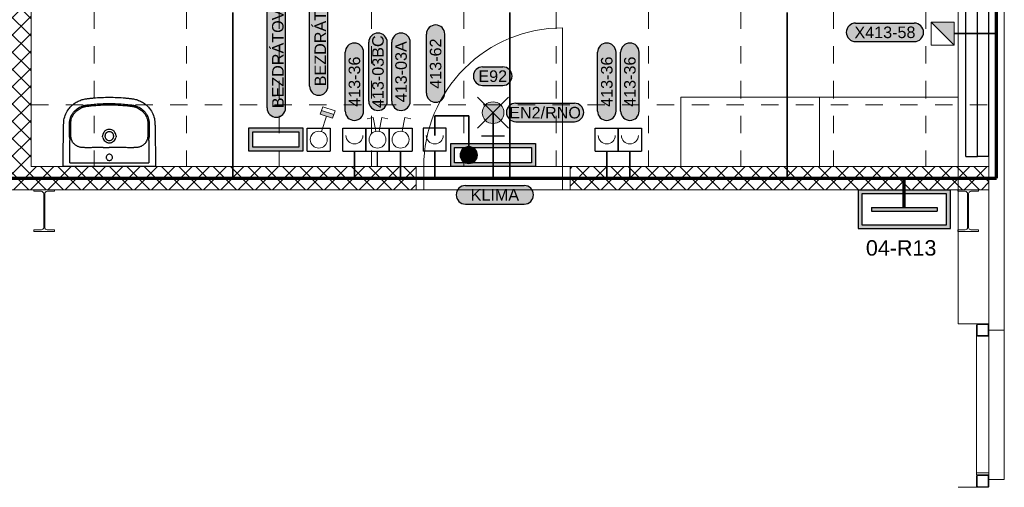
# Model space of a CAD drawing. Extents: x -10604 to 417874, y -84886 to -28187.
# Tile 6 of 32: x 4551 to 10945, y -75746 to -72713. Entities that reach past the tile are written whole.
import ezdxf
from ezdxf.enums import TextEntityAlignment as Align

# ---------------------------------------------------------------- set-up
doc = ezdxf.new("R2010")
doc.units = 0
doc.header["$MEASUREMENT"] = 0
doc.linetypes.add('DASHED', pattern=[0.564444, 0.282222, -0.282222])
doc.linetypes.add('XKITLINE00', pattern=[0])
doc.layers.get('0').update_dxf_attribs({"linetype": 'CONTINUOUS'})
for name, color, linetype, true_color in [('__32 Šrafy zařizovacích předmětů', 7, 'CONTINUOUS', 0xfed4aa), ('__Rudá tmavá', 7, 'CONTINUOUS', 0xdb0000), ('__Temná modrá', 7, 'CONTINUOUS', 0x0000c7), ('__Višňová', 7, 'CONTINUOUS', 0xdb0084)]:
    doc.layers.add(name, color=color, linetype=linetype, true_color=true_color)
for name, color, linetype in [('__Bílá', 7, 'CONTINUOUS'), ('__ELEKTRO PAVELKA', 4, 'CONTINUOUS'), ('__Fialová', 6, 'CONTINUOUS'), ('__Fialová 220', 220, 'CONTINUOUS')]:
    doc.layers.add(name, color=color, linetype=linetype)
doc.styles.add('Arial', font='arial.ttf')
doc.styles.add('GENERATED_STYLE_1', font='arial.ttf')
pattern_1 = [(45, (-355660.48, -11352.436), (-56.1266, 56.1266), []), (135, (-355660.48, -11352.436), (-56.1266, -56.1266), [])]

# ---------------------------------------------------------------- blocks, each defined once
blk = doc.blocks.new('umyvadlo02')
for p, q in [((287.2, 0), (-287.2, 0)), ((-255.9, -23.8), (255.9, -23.8)), ((-255.9, -23.8), (-255.9, -154.7)), ((255.9, -154.7), (255.9, -23.8)), ((-163.8, -123.2), (-163.8, -123.2)), ((163.8, -123.2), (163.8, -123.2)), ((-245.1, -154.7), (-245.1, -154.7))]:
    blk.add_line(p, q)
for centre, radius, start, end in [((-20.7, 8454.9), 8579.1, 269.87635, 270.1385), ((18.6, -7830.3), 7706.2, 89.84666, 90.1385), ((-3172.3, 11.4), 2921.3, 356.00777, 356.46633), ((-170.5, -200.3), 79.3, 158.21491, 174.22131), ((-182.7, -195.4), 66.2, 146.78284, 158.21491), ((-0.7, -198.3), 43.2, 167.4337, 179.96618), ((0.8, -198.3), 43.2, 0.02179, 12.57833), ((177.5, -198.1), 72, 22.24872, 32.75353), ((174.8, -199.2), 75, 5.31507, 22.24872), ((2439.1, -36.8), 2186.5, 183.45662, 184.06928), ((-45, -206.8), 213.6, 176.00777, 177.7144), ((-149.3, -202.4), 100.7, 174.22131, 177.65404), ((112.1, -205.1), 137.9, 2.80959, 5.31507), ((62.7, -205.8), 195.9, 2.20855, 4.06928)]:
    blk.add_arc(centre, radius, start, end)
for points, degree, knots in [([(-299.9, 0), (-300, 0), (-299.9, -15.4), (-299.8, -23.8)], 1, [600.373143, 600.373143, 600.51024, 615.933195, 624.329372, 624.329372]), ([(299.8, -23.8), (299.9, -15.4), (300, 0), (299.9, 0)], 1, [0, 0, 8.396177, 23.819133, 23.95623, 23.95623]), ([(-299.8, -23.8), (-299.7, -50), (-299.3, -103.5), (-298.4, -172.4), (-297.6, -220.5), (-297.1, -248.6), (-296.8, -263.7), (-296.5, -276.4), (-296.4, -283.1), (-296, -288.7), (-294.7, -304.9), (-288.5, -333.2), (-271.1, -366.1), (-249.9, -391.2), (-228, -409.9), (-203.1, -424.7), (-181.2, -433.4), (-163.5, -438), (-152.1, -440.1), (-142.1, -441.4), (-133.7, -442.3), (-120.5, -443.8), (-76, -448.2), (-34.2, -450), (0, -450)], 3, [624.329372, 624.329372, 624.329372, 624.329372, 702.954481, 784.872453, 830.951627, 847.339519, 869.099473, 876.286618, 885.594721, 889.203185, 893.06913, 934.29152, 975.506743, 1003.663293, 1032.591568, 1061.523462, 1090.200355, 1103.007356, 1116.545068, 1124.93032, 1133.080278, 1141.824147, 1164.862029, 1267.315864, 1267.315864, 1267.315864, 1267.315864]), ([(0, -80.2), (-2.7, -80.2), (-8, -79.2), (-14.9, -74.7), (-19.5, -67.9), (-21.1, -59.9), (-19.5, -51.9), (-14.9, -45.2), (-8.1, -40.6), (-2.7, -39.6), (0, -39.6)], 3, [0, 0, 0, 0, 8.041153, 16.003729, 24.145465, 32.059, 40.064065, 48.100306, 56.065262, 64.20975, 64.20975, 64.20975, 64.20975]), ([(0, -450), (34.2, -450), (76, -448.2), (120.5, -443.8), (133.7, -442.3), (142.1, -441.4), (152.1, -440.1), (163.5, -438), (181.2, -433.4), (203.1, -424.7), (228, -409.9), (249.9, -391.2), (271.1, -366.1), (288.5, -333.2), (294.7, -304.9), (296, -288.7), (296.4, -283.1), (296.5, -276.4), (296.8, -263.7), (297.1, -248.6), (297.6, -220.5), (298.4, -172.4), (299.3, -103.5), (299.5, -50), (299.8, -23.8)], 3, [-642.986491, -642.986491, -642.986491, -642.986491, -540.532657, -517.494775, -508.750906, -500.600948, -492.215696, -478.677984, -465.870983, -437.194089, -408.262196, -379.333921, -351.177371, -309.962147, -268.739757, -264.873812, -261.265349, -251.957246, -244.770101, -223.010147, -206.622255, -160.54308, -78.625109, 0, 0, 0, 0]), ([(0, -39.6), (2.7, -39.6), (8.1, -40.6), (14.9, -45.2), (19.5, -51.9), (21.1, -59.9), (19.5, -67.9), (14.9, -74.7), (8, -79.2), (2.7, -80.2), (0, -80.2)], 3, [64.20975, 64.20975, 64.20975, 64.20975, 72.354238, 80.319194, 88.355435, 96.3605, 104.274035, 112.415771, 120.378347, 128.4195, 128.4195, 128.4195, 128.4195]), ([(-163.8, -123.2), (-166.4, -123.4), (-171.5, -123.7), (-180.2, -124.4), (-189.3, -125.6), (-198.7, -128), (-207.6, -131.7), (-216.3, -136.7), (-224.7, -143.2), (-232.1, -150.7), (-236.2, -156.3), (-238.1, -159.1)], 3, [850.913163, 850.913163, 850.913163, 850.913163, 858.963388, 866.231581, 877.085686, 886.260054, 895.260314, 905.875022, 916.564351, 927.072225, 937.310546, 937.310546, 937.310546, 937.310546]), ([(-39.3, -124.1), (-51.7, -124.1), (-68.4, -124), (-94.4, -123.5), (-112.9, -122.9), (-132.6, -122.6), (-145.6, -122.6), (-156.2, -122.9), (-161.4, -123.1), (-163.8, -123.2)], 3, [726.376125, 726.376125, 726.376125, 726.376125, 763.622224, 776.430836, 804.676477, 819.055623, 835.490807, 843.719456, 850.904433, 850.904433, 850.904433, 850.904433]), ([(163.8, -123.2), (161.4, -123.1), (156.2, -122.9), (145.6, -122.6), (132.6, -122.6), (112.9, -122.9), (94.4, -123.5), (68.4, -124), (51.7, -124.1), (39.3, -124.1)], 3, [523.343903, 523.343903, 523.343903, 523.343903, 530.528881, 538.757529, 555.192714, 569.57186, 597.8175, 610.626113, 647.872212, 647.872212, 647.872212, 647.872212]), ([(238.1, -159.1), (236.3, -156.3), (232.1, -150.7), (224.7, -143.2), (216.3, -136.7), (207.6, -131.7), (198.7, -128), (189.3, -125.6), (180.2, -124.4), (171.5, -123.7), (166.4, -123.4), (163.8, -123.2)], 3, [436.937791, 436.937791, 436.937791, 436.937791, 447.176112, 457.683986, 468.373315, 478.988023, 487.988283, 497.162651, 508.016755, 515.284948, 523.335174, 523.335174, 523.335174, 523.335174]), ([(-42.9, -188.9), (-41.9, -184.1), (-38.1, -174.9), (-28.1, -163.8), (-17.1, -157.7), (-7.5, -155.2), (-2.5, -154.8), (0, -154.8)], 3, [9.459226, 9.459226, 9.459226, 9.459226, 24.117237, 38.862114, 53.669389, 61.303478, 68.668558, 68.668558, 68.668558, 68.668558]), ([(-28.6, -198.3), (-28.6, -196.4), (-28.2, -192.6), (-26.6, -187.3), (-23.9, -182.4), (-20.3, -178.1), (-16, -174.6), (-9.4, -171.1), (-3.8, -170), (0, -170)], 3, [44.736035, 44.736035, 44.736035, 44.736035, 50.403646, 55.91951, 61.571197, 67.020032, 72.442686, 78.078755, 89.405769, 89.405769, 89.405769, 89.405769]), ([(0, -154.8), (2.5, -154.8), (7.5, -155.2), (17.1, -157.7), (28.1, -163.8), (38.1, -174.9), (41.9, -184.1), (42.9, -188.9)], 3, [68.668558, 68.668558, 68.668558, 68.668558, 76.033638, 83.667727, 98.475003, 113.219879, 127.877891, 127.877891, 127.877891, 127.877891]), ([(0, -170), (3.8, -170), (9.4, -171.1), (16, -174.6), (20.3, -178.1), (23.9, -182.4), (26.6, -187.3), (28.2, -192.6), (28.6, -196.4), (28.6, -198.3)], 3, [89.405769, 89.405769, 89.405769, 89.405769, 100.732783, 106.368852, 111.791506, 117.240341, 122.892028, 128.407892, 134.075503, 134.075503, 134.075503, 134.075503]), ([(-258.4, -198.3), (-258.5, -200.2), (-258.6, -204.4), (-258.6, -209.5), (-258.6, -216.2), (-258.7, -222.6), (-258.8, -234.9), (-258.8, -245.5), (-258.8, -255.7), (-258.8, -262), (-258.8, -268.8), (-258.8, -275.5), (-258.6, -281.9), (-258.3, -288.2), (-257.3, -297.5), (-254.9, -310.3), (-249.5, -326.2), (-240.6, -342.5), (-229, -357.5), (-211.5, -374.2), (-191.3, -386.8), (-172.1, -394.2), (-161.2, -397.3), (-153.7, -398.8), (-147.3, -399.8), (-135.8, -401.3), (-112.6, -403.9), (-65.8, -407.9), (-26, -409.3), (0, -409.3)], 3, [175.048841, 175.048841, 175.048841, 175.048841, 180.891155, 187.66553, 190.097243, 200.971297, 207.107662, 226.924402, 232.691241, 237.690518, 245.872119, 253.117634, 257.691167, 265.085682, 272.24233, 285.758915, 303.884333, 322.571574, 341.132044, 360.794246, 394.866598, 411.87741, 422.527365, 428.832371, 434.893076, 441.844009, 463.483086, 504.881463, 582.882709, 582.882709, 582.882709, 582.882709]), ([(-249.9, -198.3), (-250, -200.1), (-250, -203.3), (-250, -208.3), (-250, -216.3), (-250.1, -224.7), (-250.2, -235.1), (-250.2, -244.1), (-250.2, -256.9), (-250.2, -269.2), (-250.2, -280.2), (-249.9, -287.6), (-249.1, -295.9), (-246.9, -307.7), (-241.9, -322.6), (-233.4, -338.2), (-222.4, -352.4), (-205.8, -368), (-188.7, -378.6), (-173.9, -384.7), (-165.6, -387.4), (-158.6, -389.4), (-151.5, -390.8), (-145.5, -391.7), (-137.9, -392.6), (-128.4, -393.7), (-107.9, -395.9), (-65, -399.5), (-25.8, -400.8), (0, -400.8)], 3, [979.515725, 979.515725, 979.515725, 979.515725, 984.998793, 989.193783, 994.506217, 1008.836262, 1014.564091, 1025.67181, 1035.775102, 1052.873813, 1062.576161, 1068.957794, 1075.078432, 1087.407323, 1104.896786, 1122.232394, 1140.496235, 1158.413781, 1190.38659, 1200.50569, 1206.374096, 1216.605643, 1222.213255, 1228.037047, 1234.961214, 1245.092548, 1256.793198, 1296.845648, 1374.248337, 1374.248337, 1374.248337, 1374.248337]), ([(0, -241.8), (-5.8, -241.8), (-14.5, -240), (-24.7, -234.6), (-33.6, -227.3), (-40.1, -217.7), (-43.4, -206.7), (-44, -201.1), (-44, -198.3)], 3, [-68.665418, -68.665418, -68.665418, -68.665418, -51.296816, -42.590342, -34.181869, -16.861064, -8.510528, 0, 0, 0, 0]), ([(0, -226.6), (-1.9, -226.6), (-5.7, -226.2), (-11.1, -224.6), (-16, -222), (-20.3, -218.5), (-23.9, -214.2), (-27.5, -207.6), (-28.6, -202), (-28.6, -198.3)], 3, [0, 0, 0, 0, 5.771404, 11.358994, 16.760694, 22.424371, 27.849839, 33.48032, 44.736035, 44.736035, 44.736035, 44.736035]), ([(28.6, -198.3), (28.6, -202), (27.5, -207.6), (23.9, -214.2), (20.3, -218.5), (16, -222), (11.1, -224.6), (5.7, -226.2), (1.9, -226.6), (0, -226.6)], 3, [134.075503, 134.075503, 134.075503, 134.075503, 145.331218, 150.961699, 156.387167, 162.050844, 167.452544, 173.040134, 178.811538, 178.811538, 178.811538, 178.811538]), ([(44, -198.3), (44, -201.1), (43.4, -206.7), (40.1, -217.7), (33.6, -227.3), (24.7, -234.6), (14.5, -240), (5.8, -241.8), (0, -241.8)], 3, [137.337116, 137.337116, 137.337116, 137.337116, 145.847644, 154.19818, 171.518985, 179.927458, 188.633932, 206.002534, 206.002534, 206.002534, 206.002534]), ([(0, -400.8), (25.8, -400.8), (65, -399.5), (107.9, -395.9), (128.4, -393.7), (137.9, -392.6), (145.5, -391.7), (151.5, -390.8), (158.6, -389.4), (165.6, -387.4), (173.9, -384.7), (188.7, -378.6), (205.8, -368), (222.4, -352.4), (233.4, -338.2), (241.9, -322.6), (246.9, -307.7), (249.1, -295.9), (249.9, -287.6), (250.2, -280.2), (250.2, -269.2), (250.2, -256.9), (250.2, -244.1), (250.2, -235.1), (250.1, -224.7), (250, -216.3), (250, -208.3), (250, -203.3), (250, -200.1), (249.9, -198.3)], 3, [0, 0, 0, 0, 77.402688, 117.455139, 129.155789, 139.287123, 146.21129, 152.035082, 157.642694, 167.874241, 173.742647, 183.861746, 215.834556, 233.752102, 252.015943, 269.351551, 286.841014, 299.169905, 305.290543, 311.672176, 321.374524, 338.473235, 348.576526, 359.684246, 365.412075, 379.74212, 385.054554, 389.249544, 394.732611, 394.732611, 394.732611, 394.732611]), ([(0, -409.3), (26, -409.3), (65.8, -407.9), (112.6, -403.9), (135.8, -401.3), (147.3, -399.8), (153.7, -398.8), (161.2, -397.3), (172.1, -394.2), (191.3, -386.8), (211.5, -374.2), (229, -357.5), (240.6, -342.5), (249.5, -326.2), (254.9, -310.3), (257.3, -297.5), (258.3, -288.2), (258.6, -281.9), (258.8, -275.5), (258.8, -268.8), (258.8, -262), (258.8, -255.7), (258.8, -245.5), (258.8, -234.9), (258.7, -222.6), (258.6, -216.2), (258.6, -209.5), (258.6, -204.4), (258.5, -200.2), (258.4, -198.3)], 3, [582.882709, 582.882709, 582.882709, 582.882709, 660.883955, 702.282331, 723.921408, 730.872341, 736.933047, 743.238052, 753.888008, 770.898819, 804.971172, 824.633373, 843.193843, 861.881084, 880.006503, 893.523087, 900.679736, 908.07425, 912.647783, 919.893298, 928.074899, 933.074176, 938.841015, 958.657755, 964.79412, 975.668174, 978.099887, 984.874262, 990.716576, 990.716576, 990.716576, 990.716576])]:
    blk.add_open_spline(points, degree=degree, knots=knots)
for points, degree in [([(-287.2, 0), (-290.6, 0), (-294, 0), (-300.6, 0), (-300.3, 0), (-299.9, 0)], 5), ([(299.9, 0), (300.3, 0), (300.6, 0), (294, 0), (290.6, 0), (287.2, 0)], 5), ([(-255.9, -154.7), (-255.9, -155.6), (-256, -157.5), (-256.1, -160.3), (-256.2, -163.1), (-256.4, -165.8), (-256.5, -167.7), (-256.6, -168.6)], 3), ([(256.6, -168.6), (256.5, -167.7), (256.4, -165.8), (256.2, -163.1), (256.1, -160.3), (256, -157.5), (255.9, -155.6), (255.9, -154.7)], 3)]:
    blk.add_open_spline(points, degree=degree)
blk = doc.blocks.new('KLN')
at = {"layer": '__Bílá', "lineweight": 0}
h = blk.add_hatch(dxfattribs=at)
h.set_pattern_fill('ANSI37', scale=25)
h.set_pattern_definition(pattern_1)
h.paths.add_polyline_path([(-6220, 150), (-6370, 150), (-6370, -6050), (-7370, -6050), (-7370, -6200), (-3720, -6200), (-3720, -6050), (-6220, -6050)])
h = blk.add_hatch(dxfattribs=at)
h.set_pattern_fill('ANSI37', scale=25)
h.set_pattern_definition(pattern_1)
h.paths.add_polyline_path([(-2720, -6200), (0, -6200), (0, -6050), (-2720, -6050)])
at = {"layer": '__Bílá', "color": 7, "lineweight": 0}
for p, q in [((-6220, -6050), (-6220, 150)), ((-200, -7070), (-200, -50)), ((0, -7110), (0, -4060)), ((100, -7110), (100, -4060)), ((-3720, -6050), (-6220, -6050)), ((-3720, -6200), (-3720, -6050)), ((-3720, -6050), (-2720, -6050)), ((-3670, -6200), (-3670, -6050)), ((-2770, -6200), (-2770, -6050)), ((0, -6050), (-2720, -6050)), ((-2720, -6200), (-2720, -6050)), ((-3720, -6200), (-7370, -6200)), ((-3720, -6200), (-2720, -6200)), ((0, -6200), (-2720, -6200)), ((0, -7070), (-200, -7070)), ((-80, -7142), (-80, -8037.3)), ((0, -7104), (0, -8086)), ((0, -7110), (100, -7110)), ((0, -8080), (100, -8080)), ((-50, -8130), (-200, -8130))]:
    blk.add_line(p, q, dxfattribs=at)
at = {"layer": '__Bílá', "color": 7, "linetype": 'XKITLINE00', "lineweight": 0}
for p, q in [((-72, -7070), (-8, -7070)), ((-72, -7070), (-8, -7070)), ((-72, -7074), (-8, -7074)), ((-72, -7074), (-8, -7074))]:
    blk.add_line(p, q, dxfattribs=at)
at = {"layer": '__Bílá', "color": 7, "lineweight": 0, "ltscale": 50}
blk.add_line((100, -8080), (100, -7110), dxfattribs=at)
at = {"layer": '__Bílá', "color": 7, "lineweight": 0}
blk.add_lwpolyline([(-2770, -6050), (-2770, -5150, 0.414214), (-3670, -6050)], format="xyb", dxfattribs=at)
at = {"layer": '__Bílá', "color": 7, "lineweight": 0, "ltscale": 10}
for points in [[(-1100, -6050), (-1100, -5600), (-2000, -5600), (-2000, -6050)], [(-200, -6050), (-200, -5600), (-1100, -5600), (-1100, -6050)]]:
    blk.add_lwpolyline(points, close=True, dxfattribs=at)
at = {"layer": '__Bílá', "color": 7, "lineweight": 0}
for points in [[(-6138.3, -6444.8), (-6138.3, -6225.2, 0.414214), (-6153.3, -6210.2), (-6202.5, -6210.2), (-6202.5, -6200), (-6067.5, -6200), (-6067.5, -6210.2), (-6116.7, -6210.2, 0.414214), (-6131.7, -6225.2), (-6131.7, -6444.8, 0.414214), (-6116.7, -6459.8), (-6067.5, -6459.8), (-6067.5, -6470), (-6202.5, -6470), (-6202.5, -6459.8), (-6153.3, -6459.8, 0.414214)], [(-138.3, -6444.8), (-138.3, -6225.2, 0.414214), (-153.3, -6210.2), (-202.5, -6210.2), (-202.5, -6200), (-67.5, -6200), (-67.5, -6210.2), (-116.7, -6210.2, 0.414214), (-131.7, -6225.2), (-131.7, -6444.8, 0.414214), (-116.7, -6459.8), (-67.5, -6459.8), (-67.5, -6470), (-202.5, -6470), (-202.5, -6459.8), (-153.3, -6459.8, 0.414214)]]:
    blk.add_lwpolyline(points, format="xyb", close=True, dxfattribs=at)
for points in [[(-77.7, -7147.7), (-79.4, -7145.1), (-80, -7142), (-80, -7078), (-79.4, -7074.9), (-77.7, -7072.3), (-75.1, -7070.6), (-72, -7070), (-8, -7070), (-4.9, -7070.6), (-2.3, -7072.3), (-0.6, -7074.9), (0, -7078), (0, -7142), (-0.6, -7145.1), (-2.3, -7147.7), (-4.9, -7149.4), (-8, -7150), (-72, -7150), (-75.1, -7149.4)], [(-5.2, -7144.8), (-6.5, -7145.7), (-8, -7146), (-72, -7146), (-73.5, -7145.7), (-74.8, -7144.8), (-75.7, -7143.5), (-76, -7142), (-76, -7078), (-75.7, -7076.5), (-74.8, -7075.2), (-73.5, -7074.3), (-72, -7074), (-8, -7074), (-6.5, -7074.3), (-5.2, -7075.2), (-4.3, -7076.5), (-4, -7078), (-4, -7142), (-4.3, -7143.5)], [(0, -8050), (-80, -8050), (-80, -8037.3), (0, -8037.3)], [(-77.7, -8052.3), (-79.4, -8054.9), (-80, -8058), (-80, -8122), (-79.4, -8125.1), (-77.7, -8127.7), (-75.1, -8129.4), (-72, -8130), (-8, -8130), (-4.9, -8129.4), (-2.3, -8127.7), (-0.6, -8125.1), (0, -8122), (0, -8058), (-0.6, -8054.9), (-2.3, -8052.3), (-4.9, -8050.6), (-8, -8050), (-72, -8050), (-75.1, -8050.6)], [(-5.2, -8055.2), (-6.5, -8054.3), (-8, -8054), (-72, -8054), (-73.5, -8054.3), (-74.8, -8055.2), (-75.7, -8056.5), (-76, -8058), (-76, -8122), (-75.7, -8123.5), (-74.8, -8124.8), (-73.5, -8125.7), (-72, -8126), (-8, -8126), (-6.5, -8125.7), (-5.2, -8124.8), (-4.3, -8123.5), (-4, -8122), (-4.3, -8056.5)]]:
    blk.add_lwpolyline(points, close=True, dxfattribs=at)
at = {"layer": '__Fialová 220', "linetype": 'DASHED', "lineweight": 0, "ltscale": 400}
for p, q in [((-5810, 150), (-5810, -6050)), ((-5210, 150), (-5210, -6050)), ((-4610, 150), (-4610, -6050)), ((-4010, 150), (-4010, -6050)), ((-3410, 150), (-3410, -6050)), ((-2810, 150), (-2810, -6050)), ((-2210, 150), (-2210, -6050)), ((-1610, 150), (-1610, -6050)), ((-1010, 150), (-1010, -6050)), ((-410, 150), (-410, -6050)), ((-6220, -5650), (0, -5650))]:
    blk.add_line(p, q, dxfattribs=at)
at = {"layer": '__Bílá', "color": 7, "lineweight": 0, "xscale": -1, "rotation": 180}
blk.add_blockref('umyvadlo02', (-5712, -6050), dxfattribs=at)
blk = doc.blocks.new('A201')
for p, q in [((-75, 250), (75, 250)), ((-75, 100), (-75, 250)), ((75, 250), (75, 100)), ((-75, 100), (75, 100)), ((0, 0), (0, 100))]:
    blk.add_line(p, q)
at = {"color": 7, "lineweight": 13}
blk.add_arc((0, 202.5), 55, 180, 0, dxfattribs=at)
blk = doc.blocks.new('A101')
at = {"color": 7, "lineweight": 13}
for p, q in [((10.3, 229), (27.4, 318)), ((27.4, 318), (66.7, 310.5))]:
    blk.add_line(p, q, dxfattribs=at)
for p, q in [((-75, 250), (75, 250)), ((-75, 100), (-75, 250)), ((75, 250), (75, 100)), ((-75, 100), (75, 100)), ((0, 0), (0, 100))]:
    blk.add_line(p, q)
blk.add_circle((0, 175), 55, dxfattribs=at)
blk = doc.blocks.new('A104')
at = {"color": 7, "lineweight": 13}
for p, q in [((-27.4, 318), (-66.7, 310.5)), ((-10.3, 229), (-27.4, 318)), ((10.3, 229), (27.4, 318)), ((27.4, 318), (66.7, 310.5))]:
    blk.add_line(p, q, dxfattribs=at)
for p, q in [((-75, 250), (75, 250)), ((-75, 100), (-75, 250)), ((75, 250), (75, 100)), ((-75, 100), (75, 100)), ((0, 0), (0, 100))]:
    blk.add_line(p, q)
blk.add_circle((0, 175), 55, dxfattribs=at)
blk = doc.blocks.new('a120')
at = {"lineweight": 5}
blk.add_hatch(color=7, dxfattribs=at).paths.add_polyline_path([(18, 364.8), (10.2, 341), (90.2, 314.7), (98, 338.5)])
at = {"color": 7, "lineweight": 5}
for p, q in [((10.2, 341), (25.8, 388.5)), ((105.8, 362.2), (25.8, 388.5)), ((90.2, 314.7), (10.2, 341)), ((98, 338.5), (18, 364.8)), ((90.2, 314.7), (105.8, 362.2))]:
    blk.add_line(p, q, dxfattribs=at)
at = {"color": 7, "lineweight": 13}
blk.add_line((17.2, 227.3), (50.2, 327.9), dxfattribs=at)
for p, q in [((-75, 250), (75, 250)), ((-75, 100), (-75, 250)), ((75, 250), (75, 100)), ((-75, 100), (75, 100))]:
    blk.add_line(p, q)
blk.add_circle((0, 175), 55, dxfattribs=at)
blk = doc.blocks.new('dkkd')
h = blk.add_hatch(color=256)
h.dxf.hatch_style = 1
h.paths.add_polyline_path([(0, 75), (0, -75), (550, -75), (550, 75)])
h.paths.add_polyline_path([(525, 50), (525, -50), (25, -50), (25, 50)], flags=16)
at = {"color": 7}
for points in [[(0, 75), (550, 75), (550, -75), (0, -75)], [(25, 50), (525, 50), (525, -50), (25, -50)]]:
    blk.add_lwpolyline(points, close=True, dxfattribs=at)
blk = doc.blocks.new('SPOJ101')
at = {"const_width": 37.5}
blk.add_lwpolyline([(0, -18.75, -1), (0, 18.75, -1)], format="xyb", close=True, dxfattribs=at)
at = {"color": 7, "lineweight": 13}
blk.add_circle((0, 0), 37.5, dxfattribs=at)
blk = doc.blocks.new('TEXT POPIS 050')
h = blk.add_hatch(color=21)
h.dxf.hatch_style = 2
h.paths.add_polyline_path([(-1908, 600, 1), (-1908, -600), (1908, -600, 1), (1908, 600)])
at = {"color": 7}
for p, q in [((-1908, 600), (1908, 600)), ((-1908, -600), (1908, -600))]:
    blk.add_line(p, q, dxfattribs=at)
at = {"color": 7, "ltscale": 4}
for centre, start, end in [((-1908, 0), 90, 270), ((1908, 0), 270, 90)]:
    blk.add_arc(centre, 600, start, end, dxfattribs=at)
at = {"color": 7, "linetype": 'Continuous', "style": 'GENERATED_STYLE_1'}
blk.add_attdef('TEXT', text='', height=750, dxfattribs=at).set_placement((0, 0), align=Align.MIDDLE)
blk = doc.blocks.new('Nouzové světlo nástěnné')
at = {"ltscale": 2}
h = blk.add_hatch(color=2, dxfattribs=at)
h.dxf.hatch_style = 1
h.paths.add_polyline_path([(100, 500, 0.414214), (-100, 500), (0, 400)])
h.paths.add_polyline_path([(0, 400), (-100, 300, 0.198912), (0, 259)])
h.paths.add_polyline_path([(100, 300), (0, 400), (0, 259, 0.198912)])
h = blk.add_hatch(color=30, dxfattribs=at)
h.dxf.hatch_style = 1
h.paths.add_polyline_path([(-141, 400, 0.198912), (-100, 300), (0, 400), (-100, 500, 0.198912)])
h.paths.add_polyline_path([(100, 500), (0, 400), (100, 300, 0.198912), (141, 400, 0.198912)])
for p, q in [((-200, 600), (200, 200)), ((-200, 200), (200, 600)), ((0, 0), (0, 400)), ((-150, 100), (150, 100))]:
    blk.add_line(p, q)
at = {"color": 7, "lineweight": 13}
blk.add_circle((0, 400), 141, dxfattribs=at)
blk = doc.blocks.new('TEXT POPIS 025')
h = blk.add_hatch(color=21)
h.dxf.hatch_style = 2
edge = h.paths.add_edge_path()
edge.add_arc((654, 0), 600, 270, 450)
edge.add_line((654, 600), (-654, 600))
edge.add_arc((-654, 0), 600, 90, 270)
edge.add_line((-654, -600), (654, -600))
at = {"color": 7}
for p, q in [((-654, 600), (654, 600)), ((-654, -600), (654, -600))]:
    blk.add_line(p, q, dxfattribs=at)
at = {"color": 7, "ltscale": 4}
for centre, start, end in [((-654, 0), 90, 270), ((654, 0), 270, 90)]:
    blk.add_arc(centre, 600, start, end, dxfattribs=at)
at = {"color": 7, "linetype": 'Continuous', "style": 'GENERATED_STYLE_1'}
blk.add_attdef('TEXT', text='', height=750, dxfattribs=at).set_placement((0, 0), align=Align.MIDDLE)
blk = doc.blocks.new('Text žlutý 21')
at = {"true_color": 0xffff33}
h = blk.add_hatch(color=2, dxfattribs=at)
h.dxf.hatch_style = 2
h.paths.add_polyline_path([(-190.8, 60, 1), (-190.8, -60), (190.8, -60, 1), (190.8, 60)])
at = {"color": 7}
for p, q in [((-190.8, 60), (190.8, 60)), ((-190.8, -60), (190.8, -60))]:
    blk.add_line(p, q, dxfattribs=at)
at = {"color": 7, "ltscale": 4}
for centre, start, end in [((-190.8, 0), 90, 270), ((190.8, 0), 270, 90)]:
    blk.add_arc(centre, 60, start, end, dxfattribs=at)
at = {"color": 7, "linetype": 'Continuous', "style": 'GENERATED_STYLE_1'}
blk.add_attdef('TEXT', text='', height=75, dxfattribs=at).set_placement((0, 0), align=Align.MIDDLE)
blk = doc.blocks.new('Převodník')
h = blk.add_hatch(color=256)
h.dxf.hatch_style = 1
h.paths.add_polyline_path([(-75, 100), (75, 100), (75, 250)])
at = {"color": 7, "lineweight": 13}
for p, q in [((-75, 250), (75, 250)), ((-75, 100), (-75, 250)), ((75, 250), (75, 100)), ((-75, 100), (75, 100))]:
    blk.add_line(p, q, dxfattribs=at)
at = {"color": 7}
blk.add_line((-75, 100), (75, 250), dxfattribs=at)
blk.add_line((0, 0), (0, 100))
blk = doc.blocks.new('TEXT POPIS 150')
h = blk.add_hatch(color=21)
h.dxf.hatch_style = 2
h.paths.add_polyline_path([(6908, 600), (-6908, 600, 1), (-6908, -600), (6908, -600, 1)])
at = {"color": 7}
for p, q in [((-6908, 600), (6908, 600)), ((-6908, -600), (6908, -600))]:
    blk.add_line(p, q, dxfattribs=at)
for centre, start, end in [((-6908, 0), 90, 270), ((6908, 0), 270, 90)]:
    blk.add_arc(centre, 600, start, end, dxfattribs=at)
at = {"color": 7, "linetype": 'Continuous', "style": 'GENERATED_STYLE_1'}
blk.add_attdef('TEXT', text='', height=750, dxfattribs=at).set_placement((0, 0), align=Align.MIDDLE)
blk = doc.blocks.new('Skříň obecná')
h = blk.add_hatch(color=256)
h.dxf.hatch_style = 1
h.paths.add_polyline_path([(175, 75), (-175, 75), (-175, -75), (175, -75)])
h.paths.add_polyline_path([(150, 50), (150, -50), (-150, -50), (-150, 50)], flags=16)
at = {"color": 7}
for points in [[(-175, 75), (175, 75), (175, -75), (-175, -75)], [(-150, 50), (150, 50), (150, -50), (-150, -50)]]:
    blk.add_lwpolyline(points, close=True, dxfattribs=at)
blk = doc.blocks.new('Rozváděč 600 x 250')
h = blk.add_hatch(color=256)
h.dxf.hatch_style = 1
h.paths.add_polyline_path([(212.5, -12.5), (212.5, 12.5), (-212.5, 12.5), (-212.5, -12.5)], flags=0)
h.paths.add_polyline_path([(-300, 125), (-300, -125), (300, -125), (300, 125)])
h.paths.add_polyline_path([(275, 100), (275, -100), (-275, -100), (-275, 100)], flags=16)
h.paths.add_polyline_path([(212.5, 12.5), (212.5, -12.5), (-212.5, -12.5), (-212.5, 12.5)], flags=0)
h = blk.add_hatch(color=256)
h.dxf.hatch_style = 1
h.paths.add_polyline_path([(-212.5, 12.5), (-212.5, -12.5), (212.5, -12.5), (212.5, 12.5)])
at = {"color": 7}
for p, q in [((-212.5, 12.5), (212.5, 12.5)), ((-212.5, 12.5), (-212.5, -12.5)), ((212.5, 12.5), (212.5, -12.5)), ((-212.5, -12.5), (212.5, -12.5))]:
    blk.add_line(p, q, dxfattribs=at)
for points in [[(-300, -125), (300, -125), (300, 125), (-300, 125)], [(-275, -100), (275, -100), (275, 100), (-275, 100)]]:
    blk.add_lwpolyline(points, close=True, dxfattribs=at)

msp = doc.modelspace()

# ---------------------------------------------------------------- linework, layer by layer
at = {"layer": '__32 Šrafy zařizovacích předmětů'}
for p, q in [((10694.7, -73600.6), (10694.7, -67735.6)), ((10769.7, -73600.6), (10769.7, -67735.6)), ((10844.7, -73600.6), (10844.7, -67735.6)), ((10694.7, -73600.6), (10769.7, -73600.6)), ((10844.7, -73600.6), (10769.7, -73600.6))]:
    msp.add_line(p, q, dxfattribs=at)
at = {"layer": '__Rudá tmavá', "lineweight": 70}
for p, q in [((10894.7, -73740.6), (10894.7, -67415.6)), ((-7130.3, -73740.6), (10894.7, -73740.6)), ((10295.3, -73930.5), (10295.3, -73740.6))]:
    msp.add_line(p, q, dxfattribs=at)
at = {"layer": '__Rudá tmavá', "lineweight": 35}
for p, q in [((5934.7, -72665.6), (5934.7, -73740.6)), ((7734.7, -72665.6), (7734.7, -73740.6)), ((9534.7, -72665.6), (9534.7, -73740.6)), ((10619.7, -72802.6), (10894.7, -72802.6)), ((7245.9, -73463.1), (7245.9, -73336.4)), ((7245.9, -73336.4), (7466.9, -73336.4)), ((7466.9, -73336.4), (7466.9, -73590.6)), ((7624.7, -73315.6), (7624.7, -73740.6)), ((6724.4, -73565.6), (6724.4, -73740.6)), ((7024.4, -73565.6), (7024.4, -73740.6)), ((7245.9, -73565.6), (7245.9, -73740.6)), ((8363.2, -73565.6), (8363.2, -73740.6)), ((8513.2, -73565.6), (8513.2, -73740.6))]:
    msp.add_line(p, q, dxfattribs=at)

# ---------------------------------------------------------------- block references
at = {"ltscale": 4, "xscale": 0.1, "yscale": 0.1, "zscale": 0.1}
msp.add_blockref('TEXT POPIS 025', (7622.5, -73078.7), dxfattribs=at).add_auto_attribs({'TEXT': 'E92'})
at = {"layer": '__ELEKTRO PAVELKA'}
ref = msp.add_blockref('TEXT POPIS 150', (6492.7, -72452), dxfattribs=dict(at, xscale=0.1, yscale=0.1, zscale=0.1, rotation=90))
ref.add_attrib('TEXT', 'BEZDRÁTOVÝ TERMOSTAT', dxfattribs={"layer": '0', "color": 7, "linetype": 'Continuous', "height": 75, "rotation": 90.11565, "style": 'GENERATED_STYLE_1'}).set_placement((6492.4, -72451.9), align=Align.MIDDLE)
ref = msp.add_blockref('TEXT POPIS 150', (6217, -72594.3), dxfattribs=dict(at, xscale=0.1, yscale=0.1, zscale=0.1, rotation=90))
ref.add_attrib('TEXT', 'BEZDRÁTOVÁ ŘÍDÍCÍ JEDN.', dxfattribs={"layer": '0', "color": 7, "linetype": 'Continuous', "height": 75, "rotation": 90.11565, "style": 'GENERATED_STYLE_1'}).set_placement((6216.8, -72594.3), align=Align.MIDDLE)
at = {"layer": '__ELEKTRO PAVELKA', "ltscale": 4}
ref = msp.add_blockref('TEXT POPIS 050', (7251.6, -72997.3), dxfattribs=dict(at, xscale=0.1, yscale=0.1, zscale=0.1, rotation=90))
ref.add_attrib('TEXT', '413-62', dxfattribs={"layer": '0', "color": 7, "linetype": 'Continuous', "height": 75, "rotation": 90.11565, "style": 'GENERATED_STYLE_1'}).set_placement((7251.6, -72997.3), align=Align.MIDDLE)
ref = msp.add_blockref('TEXT POPIS 050', (10169.5, -72794.5), dxfattribs=dict(at, xscale=0.1, yscale=0.1, zscale=0.1))
ref.add_attrib('TEXT', 'X413-58', dxfattribs={"layer": '0', "color": 7, "linetype": 'Continuous', "height": 75, "rotation": 0.11565, "style": 'GENERATED_STYLE_1'}).set_placement((10169.6, -72794.5), align=Align.MIDDLE)
ref = msp.add_blockref('TEXT POPIS 050', (6724.4, -73114.8), dxfattribs=dict(at, xscale=0.1, yscale=0.1, zscale=0.1, rotation=90))
ref.add_attrib('TEXT', '413-36', dxfattribs={"layer": '0', "color": 7, "linetype": 'Continuous', "height": 75, "rotation": 90.11565, "style": 'GENERATED_STYLE_1'}).set_placement((6724.4, -73114.8), align=Align.MIDDLE)
ref = msp.add_blockref('TEXT POPIS 050', (8363.2, -73114.8), dxfattribs=dict(at, xscale=0.1, yscale=0.1, zscale=0.1, rotation=90))
ref.add_attrib('TEXT', '413-36', dxfattribs={"layer": '0', "color": 7, "linetype": 'Continuous', "height": 75, "rotation": 90.11565, "style": 'GENERATED_STYLE_1'}).set_placement((8363.2, -73114.8), align=Align.MIDDLE)
ref = msp.add_blockref('TEXT POPIS 050', (8513.2, -73114.8), dxfattribs=dict(at, xscale=0.1, yscale=0.1, zscale=0.1, rotation=90))
ref.add_attrib('TEXT', '413-36', dxfattribs={"layer": '0', "color": 7, "linetype": 'Continuous', "height": 75, "rotation": 90.11565, "style": 'GENERATED_STYLE_1'}).set_placement((8513.2, -73114.8), align=Align.MIDDLE)
ref = msp.add_blockref('TEXT POPIS 050', (7636.4, -73848.5), dxfattribs=dict(at, xscale=0.1, yscale=0.1, zscale=0.1))
ref.add_attrib('TEXT', 'KLIMA', dxfattribs={"layer": '0', "color": 7, "linetype": 'Continuous', "height": 75, "rotation": 0.11565, "style": 'GENERATED_STYLE_1'}).set_placement((7636.4, -73848.5), align=Align.MIDDLE)
at = {"layer": '__Fialová', "xscale": 1.5, "yscale": 1.5, "zscale": 1.5}
msp.add_blockref('SPOJ101', (7466.9, -73590.6), dxfattribs=at)
at = {"layer": '__Fialová 220', "rotation": 89.99999999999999}
msp.add_blockref('Převodník', (10719.7, -72802.6), dxfattribs=at)
at = {"layer": '__Rudá tmavá', "lineweight": 70}
msp.add_blockref('KLN', (10844.7, -67615.6), dxfattribs=at)
at = {"layer": '__Rudá tmavá', "rotation": 90}
for p, values in [((6877.2, -73050.1), {'TEXT': '413-03BC'}), ((7027.2, -73050.1), {'TEXT': '413-03A'})]:
    msp.add_blockref('Text žlutý 21', p, dxfattribs=at).add_auto_attribs(values)
at = {"layer": '__Rudá tmavá'}
msp.add_blockref('Text žlutý 21', (7962.4, -73314), dxfattribs=at).add_auto_attribs({'TEXT': 'EN2/RNO'})
for name, p in [('Skříň obecná', (6213.7, -73489.5)), ('A201', (6724.4, -73665.6)), ('A201', (8363.2, -73665.6)), ('A201', (8513.2, -73665.6)), ('dkkd', (7349.7, -73590.6)), ('Rozváděč 600 x 250', (10295.3, -73943))]:
    msp.add_blockref(name, p, dxfattribs=at)
at = {"layer": '__Rudá tmavá', "xscale": -1}
msp.add_blockref('A201', (7245.9, -73665.6), dxfattribs=at)
at = {"layer": '__Temná modrá', "xscale": 0.4999999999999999, "yscale": 0.4999999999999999, "zscale": 0.4999999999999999}
msp.add_blockref('Nouzové světlo nástěnné', (7624.7, -73515.6), dxfattribs=at)
at = {"layer": '__Temná modrá'}
for name, p in [('A104', (6874.4, -73665.6)), ('A101', (7024.4, -73665.6))]:
    msp.add_blockref(name, p, dxfattribs=at)
at = {"layer": '__Višňová'}
msp.add_blockref('a120', (6492.7, -73665.6), dxfattribs=at)

# ---------------------------------------------------------------- texts
at = {"layer": '__Rudá tmavá', "style": 'Arial'}
msp.add_text('04-R13', height=100, dxfattribs=at).set_placement((10045.8, -74242.8))

doc.saveas('drawing.dxf')
